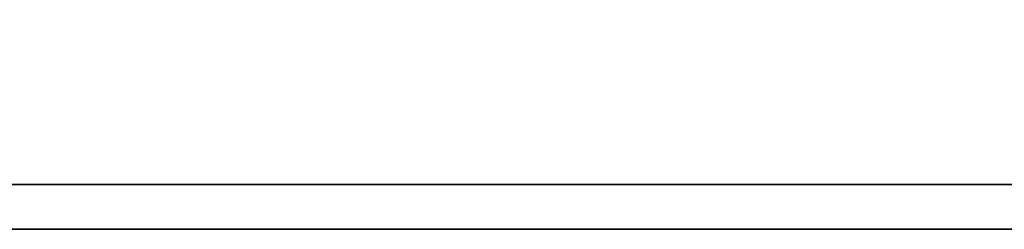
# Model space of a CAD drawing. Header units: millimetres. Extents: x -115 to 753, y -125 to 121.
# Tile 80 of 96: x 482.233 to 485.339, y 3.678 to 4.337. Entities that reach past the tile are written whole.
import ezdxf

# ---------------------------------------------------------------- set-up
doc = ezdxf.new("R2010")
doc.units = ezdxf.units.MM
doc.layers.add('DIM', color=4, linetype='Continuous')
doc.layers.add('layer 1', color=7, linetype='Continuous')

# ---------------------------------------------------------------- blocks, each defined once
blk = doc.blocks.new('TBI MOTION logo(完整正式版)')
at = {"layer": 'layer 1', "color": 22, "lineweight": 35}
blk.add_open_spline([(75.90875, -9.47875), (75.90875, -9.47875), (75.90875, -12.28625), (75.90875, -12.28625), (75.90875, -12.28625), (75.90875, -12.28625), (75.90875, -12.47875), (75.90875, -12.47875), (75.90875, -12.47875), (75.90875, -12.47875), (75.71625, -12.47875), (75.71625, -12.47875), (75.71625, -12.47875), (75.71625, -12.47875), (-88.32874999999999, -12.47875), (-88.32874999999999, -12.47875), (-88.32874999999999, -12.47875), (-88.32874999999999, -12.47875), (-88.32874999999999, -13.29375), (-88.32874999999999, -13.29375), (-88.32874999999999, -13.29375), (-88.32874999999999, -13.29375), (82.89125, -13.29375), (82.89125, -13.29375), (82.89125, -13.29375), (82.89125, -13.29375), (75.90875, -9.47875), (75.90875, -9.47875)], degree=3, knots=[0, 0, 0, 0, 0.1428571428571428, 0.1428571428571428, 0.1428571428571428, 0.1428571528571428, 0.2857142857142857, 0.2857142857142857, 0.2857142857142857, 0.2857142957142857, 0.4285714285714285, 0.4285714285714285, 0.4285714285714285, 0.4285714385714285, 0.5714285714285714, 0.5714285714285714, 0.5714285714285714, 0.5714285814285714, 0.7142857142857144, 0.7142857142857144, 0.7142857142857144, 0.7142857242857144, 0.8571428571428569, 0.8571428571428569, 0.8571428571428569, 0.8571428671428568, 1, 1, 1, 1], dxfattribs=at)

msp = doc.modelspace()

# ---------------------------------------------------------------- block references
at = {"layer": 'DIM', "xscale": 0.1729727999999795, "yscale": 0.1729727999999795, "zscale": 0.1729727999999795}
msp.add_blockref('TBI MOTION logo(完整正式版)', (487.7485377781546, 5.97700432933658), dxfattribs=at)

doc.saveas('drawing.dxf')
